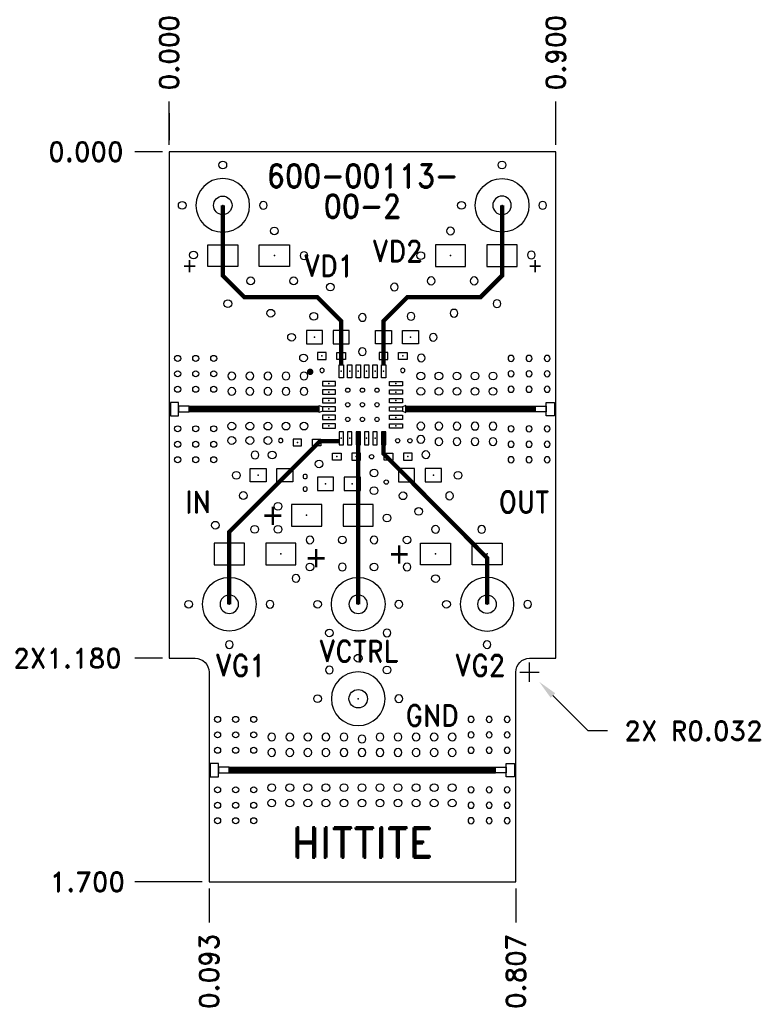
# Model space of a CAD drawing. Extents: x -0.35 to 1.36, y -1.99 to 0.31.
import ezdxf
from ezdxf.enums import TextEntityAlignment as Align

# ---------------------------------------------------------------- set-up
doc = ezdxf.new("R2010")
doc.units = 0
doc.header["$MEASUREMENT"] = 0
doc.linetypes.add('SSCOMP', pattern=[101, 100, 1])
doc.layers.get('Defpoints').update_dxf_attribs({"linetype": 'CONTINUOUS'})
for name, color, linetype in [('COM-NS', 4, 'CONTINUOUS'), ('DIM', 1, 'CONTINUOUS'), ('HOL', 1, 'CONTINUOUS'), ('LND-NS', 5, 'CONTINUOUS'), ('NET', 7, 'CONTINUOUS'), ('PAD-CM', 14, 'CONTINUOUS'), ('PCB', 7, 'CONTINUOUS'), ('SLK-NS', 7, 'CONTINUOUS'), ('TRA-NS', 5, 'CONTINUOUS'), ('via', 7, 'CONTINUOUS')]:
    doc.layers.add(name, color=color, linetype=linetype)
doc.layers.add('GE-NS', color=144, linetype='CONTINUOUS', lineweight=5)
doc.layers.get('COM-NS').off()
doc.layers.get('GE-NS').off()
doc.styles.add('ROMAND', font='romand.shx')
doc.dimstyles.get("Standard").update_dxf_attribs({"dimscale": 0.25, "dimtxt": 0.18, "dimasz": 0.18, "dimexe": 0.18, "dimexo": 0.0625, "dimgap": 0.09, "dimtad": 0, "dimtih": 1, "dimtoh": 1, "dimdec": 3, "dimzin": 0, "dimdsep": 46, "dimtxsty": 'ROMAND', "dimcen": 0.09, "dimadec": 0, "dimazin": 0, "dimtfac": 1, "dimtdec": 3, "dimtofl": 0, "dimtmove": 0, "dimatfit": 3, "dimfxl": 0, "dimtolj": 1, "dimtzin": 0, "dimarcsym": 0})

# ---------------------------------------------------------------- blocks, each defined once
blk = doc.blocks.new('HOL-D01')
at = {"layer": 'HOL', "linetype": 'Continuous'}
blk.add_circle((0, 0), 0.005, dxfattribs=at)
blk = doc.blocks.new('VIA-D01-D0')
at = {"layer": 'HOL'}
blk.add_blockref('HOL-D01', (0, 0), dxfattribs=at)
at = {"layer": 'NET'}
blk.add_attdef('NET', text='', height=0.01, dxfattribs=at).set_placement((0, 0), align=Align.MIDDLE)
blk = doc.blocks.new('LND-NS-4-D03-D01')
at = {"layer": 'LND-NS'}
blk.add_lwpolyline([(-0.015, -0.005), (0.015, -0.005), (0.015, 0.005), (-0.015, 0.005)], close=True, dxfattribs=at)
blk.add_point((0, 0), dxfattribs=at)
blk = doc.blocks.new('HMC_LP4-NS')
at = {"layer": 'LND-NS', "xscale": -1, "rotation": 90}
for p in [(-0.0492, 0.078), (-0.0295, 0.078), (-0.0098, 0.078), (0.0098, 0.078), (0.0295, 0.078), (0.0492, 0.078)]:
    blk.add_blockref('LND-NS-4-D03-D01', p, dxfattribs=at)
at = {"layer": 'LND-NS'}
for p in [(-0.078, 0.0492), (-0.078, 0.0295), (-0.078, 0.0098), (-0.078, -0.0098), (-0.078, -0.0295), (-0.078, -0.0492)]:
    blk.add_blockref('LND-NS-4-D03-D01', p, dxfattribs=at)
at = {"layer": 'LND-NS', "xscale": -1}
for p in [(0.078, 0.0492), (0.078, 0.0295), (0.078, 0.0098), (0.078, -0.0098), (0.078, -0.0295), (0.078, -0.0492)]:
    blk.add_blockref('LND-NS-4-D03-D01', p, dxfattribs=at)
at = {"layer": 'LND-NS', "rotation": 90}
for p in [(-0.0492, -0.078), (-0.0295, -0.078), (-0.0098, -0.078), (0.0098, -0.078), (0.0295, -0.078), (0.0492, -0.078)]:
    blk.add_blockref('LND-NS-4-D03-D01', p, dxfattribs=at)
at = {"layer": 'via'}
for p in [(-0.034, 0.034), (0, 0.034), (0.034, 0.034), (-0.034, 0), (0, 0), (0.034, 0), (-0.034, -0.034), (0, -0.034), (0.034, -0.034)]:
    blk.add_blockref('VIA-D01-D0', p, dxfattribs=at)
blk = doc.blocks.new('*D13')
at = {"layer": 'Defpoints', "color": 0}
for p in [(0.839, -1.2116), (0.8616, -1.2343)]:
    blk.add_point(p, dxfattribs=at)
at = {"layer": 'DIM', "color": 0, "lineweight": -2}
for p, q in [((0.839, -1.2341), (0.839, -1.1891)), ((0.8165, -1.2116), (0.8615, -1.2116)), ((0.9753, -1.3483), (0.8934, -1.2661)), ((1.0203, -1.3483), (0.9753, -1.3483))]:
    blk.add_line(p, q, dxfattribs=at)
at = {"layer": 'DIM', "color": 0}
blk.add_solid([(0.8987, -1.2608), (0.8881, -1.2714), (0.8616, -1.2343)], dxfattribs=at)
at = {"layer": 'DIM', "color": 0, "insert": (1.2206, -1.3483), "char_height": 0.045, "attachment_point": 5, "style": 'ROMAND'}
blk.add_mtext('\\A1;2X R0.032', dxfattribs=at)
blk = doc.blocks.new('HOL-D018')
at = {"layer": 'HOL'}
blk.add_circle((0, 0), 0.009, dxfattribs=at)
blk = doc.blocks.new('VIA-D018-D0')
at = {"layer": 'HOL'}
blk.add_blockref('HOL-D018', (0, 0), dxfattribs=at)
at = {"layer": 'NET'}
blk.add_attdef('NET', text='', height=0.01, dxfattribs=at).set_placement((0, 0), align=Align.MIDDLE)
blk = doc.blocks.new('LND-NS-4-D05-D07')
at = {"layer": 'LND-NS'}
blk.add_lwpolyline([(0.025, -0.035), (0.025, 0.035), (-0.025, 0.035), (-0.025, -0.035)], close=True, dxfattribs=at)
blk.add_point((0, 0), dxfattribs=at)
blk = doc.blocks.new('CASEA-NS')
at = {"layer": 'LND-NS', "rotation": 90}
for p in [(-0.06, 0), (0.06, 0)]:
    blk.add_blockref('LND-NS-4-D05-D07', p, dxfattribs=at)
at = {"layer": 'SLK-NS', "flags": 8}
blk.add_attdef('POLARITY', text='', height=0.04, dxfattribs=at).set_placement((-0.0762, -0.053), align=Align.MIDDLE)
blk = doc.blocks.new('PAD-CM-0-D125')
at = {"layer": 'PAD-CM'}
blk.add_lwpolyline([(-0.0625, 0, 1), (0.0625, 0, 1)], format="xyb", close=True, dxfattribs=at)
blk.add_point((0, 0), dxfattribs=at)
blk = doc.blocks.new('HOL-D043')
at = {"layer": 'HOL', "linetype": 'Continuous'}
blk.add_circle((0, 0), 0.0215, dxfattribs=at)
blk = doc.blocks.new('VIA-D043-D125')
at = {"layer": 'HOL'}
blk.add_blockref('HOL-D043', (0, 0), dxfattribs=at)
at = {"layer": 'PAD-CM'}
blk.add_blockref('PAD-CM-0-D125', (0, 0), dxfattribs=at)
at = {"layer": 'NET'}
blk.add_attdef('NET', text='', height=0.02, dxfattribs=at).set_placement((0, 0), align=Align.MIDDLE)
blk = doc.blocks.new('*D20')
at = {"layer": 'Defpoints', "color": 0}
for p in [(-0.08, 0), (0, 0), (0, 0)]:
    blk.add_point(p, dxfattribs=at)
at = {"layer": 'DIM', "color": 0, "lineweight": -2}
blk.add_line((-0.0156, 0), (-0.08, 0), dxfattribs=at)
at = {"layer": 'DIM', "color": 0, "insert": (-0.1935, 0), "char_height": 0.045, "attachment_point": 5, "style": 'ROMAND'}
blk.add_mtext('\\A1;0.000', dxfattribs=at)
blk = doc.blocks.new('*D21')
at = {"layer": 'Defpoints', "color": 0}
for p in [(0, 0), (-0.08, -1.7), (0.093, -1.7)]:
    blk.add_point(p, dxfattribs=at)
at = {"layer": 'DIM', "color": 0, "lineweight": -2}
blk.add_line((0.0774, -1.7), (-0.08, -1.7), dxfattribs=at)
at = {"layer": 'DIM', "color": 0, "insert": (-0.1903, -1.7), "char_height": 0.045, "attachment_point": 5, "style": 'ROMAND'}
blk.add_mtext('\\A1;1.700', dxfattribs=at)
blk = doc.blocks.new('*D22')
at = {"layer": 'Defpoints', "color": 0}
for p in [(0, 0), (-0.08, -1.1796), (0, -1.1796)]:
    blk.add_point(p, dxfattribs=at)
at = {"layer": 'DIM', "color": 0, "lineweight": -2}
blk.add_line((-0.0156, -1.1796), (-0.08, -1.1796), dxfattribs=at)
at = {"layer": 'DIM', "color": 0, "insert": (-0.2364, -1.1796), "char_height": 0.045, "attachment_point": 5, "style": 'ROMAND'}
blk.add_mtext('\\A1;2X1.180', dxfattribs=at)
blk = doc.blocks.new('*D23')
at = {"layer": 'Defpoints', "color": 0}
for p in [(0, 0.117), (0, 0), (0, 0)]:
    blk.add_point(p, dxfattribs=at)
at = {"layer": 'DIM', "color": 0, "lineweight": -2}
for p, q in [((0, 0.027), (0, 0.117)), ((0, 0.0156), (0, 0.09)), ((0, 0.09), (0, 0.027))]:
    blk.add_line(p, q, dxfattribs=at)
at = {"layer": 'DIM', "color": 0, "insert": (0, 0.2306), "char_height": 0.045, "attachment_point": 5, "rotation": 90, "style": 'ROMAND'}
blk.add_mtext('\\A1;0.000', dxfattribs=at)
blk = doc.blocks.new('*D24')
at = {"layer": 'Defpoints', "color": 0}
for p in [(0.9, 0.117), (0, 0), (0.9, 0)]:
    blk.add_point(p, dxfattribs=at)
at = {"layer": 'DIM', "color": 0, "lineweight": -2}
blk.add_line((0.9, 0.0156), (0.9, 0.117), dxfattribs=at)
at = {"layer": 'DIM', "color": 0, "insert": (0.9, 0.2306), "char_height": 0.045, "attachment_point": 5, "rotation": 90, "style": 'ROMAND'}
blk.add_mtext('\\A1;0.900', dxfattribs=at)
blk = doc.blocks.new('LND-NS-4-D02-D016')
at = {"layer": 'LND-NS'}
blk.add_lwpolyline([(-0.01, -0.008), (0.01, -0.008), (0.01, 0.008), (-0.01, 0.008)], close=True, dxfattribs=at)
blk.add_point((0, 0), dxfattribs=at)
blk = doc.blocks.new('0402_16-NS')
at = {"layer": 'LND-NS'}
blk.add_blockref('LND-NS-4-D02-D016', (-0.0225, 0), dxfattribs=at)
at = {"layer": 'LND-NS', "xscale": -1}
blk.add_blockref('LND-NS-4-D02-D016', (0.0225, 0), dxfattribs=at)
blk = doc.blocks.new('LND-NS-4-D031-D0375')
at = {"layer": 'LND-NS'}
blk.add_lwpolyline([(0.0155, -0.01875), (0.0155, 0.01875), (-0.0155, 0.01875), (-0.0155, -0.01875)], close=True, dxfattribs=at)
blk.add_point((0, 0), dxfattribs=at)
blk = doc.blocks.new('0603-NS')
at = {"layer": 'LND-NS', "rotation": 90}
for p in [(-0.03125, 0), (0.03125, 0)]:
    blk.add_blockref('LND-NS-4-D031-D0375', p, dxfattribs=at)
blk = doc.blocks.new('*D25')
at = {"layer": 'Defpoints', "color": 0}
for p in [(0, 0), (0.093, -1.7), (0.093, -1.7949)]:
    blk.add_point(p, dxfattribs=at)
at = {"layer": 'DIM', "color": 0, "lineweight": -2}
blk.add_line((0.093, -1.7156), (0.093, -1.7949), dxfattribs=at)
at = {"layer": 'DIM', "color": 0, "insert": (0.093, -1.9085), "char_height": 0.045, "attachment_point": 5, "rotation": 90, "style": 'ROMAND'}
blk.add_mtext('\\A1;0.093', dxfattribs=at)
blk = doc.blocks.new('*D26')
at = {"layer": 'Defpoints', "color": 0}
for p in [(0, 0), (0.807, -1.7), (0.807, -1.7949)]:
    blk.add_point(p, dxfattribs=at)
at = {"layer": 'DIM', "color": 0, "lineweight": -2}
blk.add_line((0.807, -1.7156), (0.807, -1.7949), dxfattribs=at)
at = {"layer": 'DIM', "color": 0, "insert": (0.807, -1.9085), "char_height": 0.045, "attachment_point": 5, "rotation": 90, "style": 'ROMAND'}
blk.add_mtext('\\A1;0.807', dxfattribs=at)
blk = doc.blocks.new('HOL-D014')
at = {"layer": 'HOL', "linetype": 'Continuous'}
blk.add_circle((0, 0), 0.007, dxfattribs=at)
blk = doc.blocks.new('VIA-D014-D0')
at = {"layer": 'HOL'}
blk.add_blockref('HOL-D014', (0, 0), dxfattribs=at)
at = {"layer": 'NET'}
blk.add_attdef('NET', text='', height=0.02, dxfattribs=at).set_placement((0, 0), align=Align.MIDDLE)
blk = doc.blocks.new('SMA_SRI_MATCH-NS')
at = {"layer": 'LND-NS'}
for points in [[(0.003, -0.0155), (0.022, -0.0155), (0.022, 0.0155), (0.003, 0.0155)], [(0.022, -0.0065), (0.047, -0.0065), (0.047, 0.0065), (0.022, 0.0065)]]:
    blk.add_lwpolyline(points, close=True, dxfattribs=at)
at = {"layer": 'via'}
for p in [(0.02, 0.118), (0.062, 0.118), (0.104, 0.118), (0.02, 0.082), (0.062, 0.082), (0.104, 0.082), (0.02, 0.046), (0.062, 0.046), (0.104, 0.046), (0.02, -0.046), (0.062, -0.046), (0.104, -0.046), (0.02, -0.082), (0.062, -0.082), (0.104, -0.082), (0.02, -0.118), (0.062, -0.118), (0.104, -0.118)]:
    blk.add_blockref('VIA-D014-D0', p, dxfattribs=at)

msp = doc.modelspace()

# ---------------------------------------------------------------- linework, layer by layer
at = {"layer": 'PCB'}
msp.add_lwpolyline([(0.807, -1.7), (0.807, -1.2116, -0.414214), (0.839, -1.1796), (0.9, -1.1796), (0.9, 0), (0, 0), (0, -1.1796), (0.061, -1.1796, -0.414214), (0.093, -1.2116), (0.093, -1.7)], format="xyb", close=True, dxfattribs=at)
at = {"layer": 'SLK-NS', "const_width": 0.0075}
msp.add_lwpolyline([(0.3246, -0.5127, 1), (0.3321, -0.5127, 1)], format="xyb", close=True, dxfattribs=at)
at = {"layer": 'TRA-NS', "linetype": 'SSCOMP'}
for points, const_width in [([(0.4008, -0.4963), (0.4008, -0.3942), (0.3453, -0.3387), (0.1751, -0.3387), (0.125, -0.2886), (0.125, -0.125)], 0.01), ([(0.4992, -0.4963), (0.4992, -0.3942), (0.5547, -0.3387), (0.7249, -0.3387), (0.775, -0.2886), (0.775, -0.125)], 0.01), ([(0.349, -0.5992), (0.047, -0.5992)], 0.016), ([(0.551, -0.5992), (0.853, -0.5992)], 0.016), ([(0.4402, -0.6523), (0.4402, -1.0537)], 0.01), ([(0.1402, -1.0537), (0.1402, -0.8854), (0.3516, -0.674), (0.3958, -0.674)], 0.01), ([(0.76, -1.4398), (0.14, -1.4398)], 0.016)]:
    msp.add_lwpolyline(points, dxfattribs=dict(at, const_width=const_width))
at = {"layer": 'TRA-NS'}
for points in [[(0.349, -0.6072), (0.349, -0.5912), (0.357, -0.5942), (0.357, -0.6042)], [(0.551, -0.6072), (0.551, -0.5912), (0.543, -0.5942), (0.543, -0.6042)]]:
    msp.add_lwpolyline(points, close=True, dxfattribs=at)
at = {"layer": 'TRA-NS', "linetype": 'SSCOMP'}
msp.add_lwpolyline([(0.4992, -0.6523, 0.01, 0.01, 0), (0.4992, -0.7031, 0.01, 0.01, 0), (0.7402, -0.9457, 0.01, 0.01, 0), (0.7402, -1.0537, 0, 0, 0)], format="xyseb", dxfattribs=at)

# ---------------------------------------------------------------- block references
at = {"layer": 'COM-NS'}
ref = msp.add_blockref('CASEA-NS', (0.185, -0.2421), dxfattribs=dict(at, xscale=-1, rotation=180))
ref.add_attrib('POLARITY', '+', dxfattribs={"layer": 'SLK-NS', "height": 0.04, "rotation": 180, "text_generation_flag": 2, "flags": 8}).set_placement((0.0478, -0.2671), align=Align.MIDDLE)
ref = msp.add_blockref('CASEA-NS', (0.715, -0.2421), dxfattribs=dict(at, rotation=180))
ref.add_attrib('POLARITY', '+', dxfattribs={"layer": 'SLK-NS', "height": 0.04, "rotation": 180, "flags": 8}).set_placement((0.8523, -0.2671), align=Align.MIDDLE)
for name, p in [('0603-NS', (0.3695, -0.4321)), ('SMA_SRI_MATCH-NS', (0, -0.5992)), ('0402_16-NS', (0.3783, -0.4756)), ('HMC_LP4-NS', (0.45, -0.5893)), ('SMA_SRI_MATCH-NS', (0.093, -1.4398))]:
    msp.add_blockref(name, p, dxfattribs=at)
at = {"layer": 'COM-NS', "xscale": -1}
for name, p in [('0603-NS', (0.5305, -0.4321)), ('0402_16-NS', (0.5217, -0.4756)), ('SMA_SRI_MATCH-NS', (0.9, -0.5992)), ('0402_16-NS', (0.3211, -0.677)), ('SMA_SRI_MATCH-NS', (0.807, -1.4398))]:
    msp.add_blockref(name, p, dxfattribs=at)
at = {"layer": 'COM-NS', "xscale": -1, "rotation": 180}
for name, p in [('0402_16-NS', (0.4127, -0.71)), ('0603-NS', (0.2384, -0.7535))]:
    msp.add_blockref(name, p, dxfattribs=at)
at = {"layer": 'COM-NS', "rotation": 180}
for name, p in [('0402_16-NS', (0.533, -0.71)), ('0603-NS', (0.5839, -0.7535)), ('0603-NS', (0.3952, -0.7735))]:
    msp.add_blockref(name, p, dxfattribs=at)
at = {"layer": 'COM-NS'}
ref = msp.add_blockref('CASEA-NS', (0.3802, -0.8466), dxfattribs=at)
ref.add_attrib('POLARITY', '+', dxfattribs={"layer": 'SLK-NS', "height": 0.06, "flags": 8}).set_placement((0.2416, -0.8466), align=Align.MIDDLE)
ref = msp.add_blockref('CASEA-NS', (0.2002, -0.9366), dxfattribs=at)
ref.add_attrib('POLARITY', '+', dxfattribs={"layer": 'SLK-NS', "height": 0.06, "flags": 8}).set_placement((0.3424, -0.9455), align=Align.MIDDLE)
ref = msp.add_blockref('CASEA-NS', (0.6802, -0.9366), dxfattribs=dict(at, xscale=-1))
ref.add_attrib('POLARITY', '+', dxfattribs={"layer": 'SLK-NS', "height": 0.06, "text_generation_flag": 2, "flags": 8}).set_placement((0.5357, -0.9366), align=Align.MIDDLE)
at = {"layer": 'DIM', "rotation": 180}
for p in [(0.125, -0.031), (0.775, -0.031), (0.4772, -0.9669), (0.3732, -1.1205), (0.4402, -1.1794)]:
    msp.add_blockref('VIA-D018-D0', p, dxfattribs=at)
at = {"layer": 'DIM'}
for p in [(0.0306, -0.125), (0.6806, -0.125), (0.1729, -0.8006), (0.5447, -0.8012), (0.2534, -0.8257), (0.5811, -0.8376), (0.1079, -0.8697), (0.1992, -0.8794), (0.2534, -0.8794), (0.4032, -0.9039), (0.0457, -1.0537), (0.3457, -1.0537), (0.6457, -1.0537), (0.5071, -1.2068), (0.3457, -1.2737)]:
    msp.add_blockref('VIA-D018-D0', p, dxfattribs=at)
at = {"layer": 'DIM', "xscale": -1}
for p in [(0.2196, -0.125), (0.8696, -0.125), (0.4772, -0.9039), (0.2348, -1.0537), (0.5348, -1.0537), (0.8348, -1.0537), (0.1402, -1.1476), (0.7402, -1.1476), (0.3732, -1.2068), (0.5348, -1.2737)]:
    msp.add_blockref('VIA-D018-D0', p, dxfattribs=at)
at = {"layer": 'DIM', "xscale": -1, "rotation": 180}
for p in [(0.4032, -0.9669), (0.5071, -1.1205)]:
    msp.add_blockref('VIA-D018-D0', p, dxfattribs=at)
at = {"layer": 'GE-NS', "rotation": 180}
for p in [(0.0569, -0.2407), (0.1899, -0.3008), (0.2899, -0.3008), (0.3755, -0.3153), (0.1368, -0.3539), (0.2368, -0.3761), (0.3368, -0.3833), (0.2851, -0.4321), (0.313, -0.4802)]:
    msp.add_blockref('VIA-D018-D0', p, dxfattribs=at)
at = {"layer": 'GE-NS', "xscale": -1, "rotation": 180}
for p in [(0.8431, -0.2407), (0.6101, -0.3008), (0.7101, -0.3008), (0.5245, -0.3153), (0.7632, -0.3539), (0.45, -0.386), (0.5632, -0.3833), (0.6632, -0.3761), (0.6149, -0.4321), (0.45, -0.4657), (0.587, -0.4802), (0.6528, -0.8013)]:
    msp.add_blockref('VIA-D018-D0', p, dxfattribs=at)
at = {"layer": 'GE-NS', "xscale": -1}
msp.add_blockref('VIA-D018-D0', (0.2, -0.7061), dxfattribs=at)
at = {"layer": 'GE-NS'}
for p in [(0.24, -0.7061), (0.1566, -0.7535), (0.4772, -0.7482), (0.6726, -0.7535), (0.4771, -0.7894), (0.5071, -0.853)]:
    msp.add_blockref('VIA-D018-D0', p, dxfattribs=at)
at = {"layer": 'HOL', "rotation": 180}
for p in [(0.245, -0.1845), (0.586, -0.5222), (0.628, -0.5222), (0.67, -0.5222), (0.712, -0.5222), (0.754, -0.5222), (0.586, -0.5582), (0.628, -0.5582), (0.67, -0.5582), (0.712, -0.5582), (0.754, -0.5582), (0.554, -0.9039)]:
    msp.add_blockref('VIA-D018-D0', p, dxfattribs=at)
at = {"layer": 'HOL', "xscale": -1, "rotation": 180}
for p in [(0.655, -0.1845), (0.146, -0.5222), (0.188, -0.5222), (0.23, -0.5222), (0.272, -0.5222), (0.314, -0.5222), (0.146, -0.5582), (0.188, -0.5582), (0.23, -0.5582), (0.272, -0.5582), (0.314, -0.5582), (0.6202, -0.8795), (0.7276, -0.8795), (0.3278, -0.9039), (0.2952, -0.9935), (0.239, -1.3629), (0.281, -1.3629), (0.323, -1.3629), (0.365, -1.3629), (0.407, -1.3629), (0.449, -1.3674), (0.491, -1.3629), (0.533, -1.3629), (0.575, -1.3629), (0.617, -1.3629), (0.659, -1.3629), (0.239, -1.3989), (0.281, -1.3989), (0.323, -1.3989), (0.365, -1.3989), (0.407, -1.3989), (0.449, -1.3989), (0.491, -1.3989), (0.533, -1.3989), (0.575, -1.3989), (0.617, -1.3989), (0.659, -1.3989)]:
    msp.add_blockref('VIA-D018-D0', p, dxfattribs=at)
at = {"layer": 'HOL', "xscale": -1}
for p in [(0.3141, -0.2421), (0.586, -0.639), (0.628, -0.639), (0.67, -0.639), (0.712, -0.639), (0.754, -0.639), (0.586, -0.6699), (0.628, -0.675), (0.67, -0.675), (0.712, -0.675), (0.754, -0.675), (0.5977, -0.7057), (0.554, -0.9669)]:
    msp.add_blockref('VIA-D018-D0', p, dxfattribs=at)
at = {"layer": 'HOL'}
for p in [(0.5859, -0.2421), (0.146, -0.639), (0.188, -0.639), (0.23, -0.639), (0.272, -0.639), (0.314, -0.639), (0.146, -0.6725), (0.188, -0.6725), (0.23, -0.6725), (0.3492, -0.727), (0.3278, -0.9669), (0.6202, -0.994), (0.239, -1.4807), (0.281, -1.4807), (0.323, -1.4807), (0.365, -1.4807), (0.407, -1.4807), (0.449, -1.4807), (0.491, -1.4807), (0.533, -1.4807), (0.575, -1.4807), (0.617, -1.4807), (0.659, -1.4807), (0.239, -1.5167), (0.281, -1.5167), (0.323, -1.5167), (0.365, -1.5167), (0.407, -1.5167), (0.449, -1.5167), (0.491, -1.5167), (0.533, -1.5167), (0.575, -1.5167), (0.617, -1.5167), (0.659, -1.5167)]:
    msp.add_blockref('VIA-D018-D0', p, dxfattribs=at)
at = {"layer": 'via'}
for name, p in [('VIA-D043-D125', (0.125, -0.125)), ('VIA-D01-D0', (0.5321, -0.6731)), ('VIA-D01-D0', (0.5606, -0.6731)), ('VIA-D01-D0', (0.4714, -0.7102)), ('VIA-D01-D0', (0.5054, -0.7693)), ('VIA-D043-D125', (0.4402, -1.2737))]:
    msp.add_blockref(name, p, dxfattribs=at)
at = {"layer": 'via', "xscale": -1}
msp.add_blockref('VIA-D043-D125', (0.775, -0.125), dxfattribs=at)
for name, p, rotation in [('VIA-D01-D0', (0.356, -0.5094), 180), ('VIA-D01-D0', (0.544, -0.5094), 180), ('VIA-D01-D0', (0.2598, -0.6725), 270), ('VIA-D01-D0', (0.3168, -0.7563), 270), ('VIA-D01-D0', (0.3168, -0.7857), 270), ('VIA-D043-D125', (0.1402, -1.0537), 180), ('VIA-D043-D125', (0.4402, -1.0537), 180)]:
    msp.add_blockref(name, p, dxfattribs=dict(at, rotation=rotation))
at = {"layer": 'via', "rotation": 180}
msp.add_blockref('VIA-D043-D125', (0.7402, -1.0537), dxfattribs=at)

# ---------------------------------------------------------------- texts
at = {"layer": 'SLK-NS', "style": 'ROMAND', "width": 0.9}
for s, height, p in [('600-00113-', 0.055, (0.45, -0.0839)), ('00-2', 0.055, (0.45, -0.1546)), ('VD2', 0.05, (0.5312, -0.2567)), ('VD1', 0.05, (0.3719, -0.2909)), ('VCTRL', 0.05, (0.4402, -1.1881)), ('VG1', 0.05, (0.1663, -1.2211)), ('VG2', 0.05, (0.7236, -1.2211)), ('GND', 0.05, (0.6121, -1.3376))]:
    msp.add_text(s, height=height, dxfattribs=at).set_placement(p, align=Align.CENTER)
for s, p in [('IN', (0.0672, -0.8156)), ('OUT', (0.8261, -0.8156))]:
    msp.add_text(s, height=0.05, dxfattribs=at).set_placement(p, align=Align.MIDDLE_CENTER)
at = {"layer": 'SLK-NS', "style": 'ROMAND'}
msp.add_text('HITTITE', height=0.07, dxfattribs=at).set_placement((0.45, -1.6434), align=Align.CENTER)

# ---------------------------------------------------------------- dimensions: what is measured, and where the dimension line sits
at = {"layer": 'DIM'}
for feature_location, offset, dtype, picture, middle in [((0, 0), (0, 0.1170372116), 1, '*D23', (0, 0.2306086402)), ((0.9, 0), (0, 0.117), 1, '*D24', (0.9, 0.2306)), ((0, 0), (-0.0799706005, 0), 0, '*D20', (-0.193542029, 0)), ((0.093, -1.7), (-0.173, 0), 0, '*D21', (-0.1903, -1.7)), ((0.093, -1.7), (0, -0.0949), 1, '*D25', (0.093, -1.9085)), ((0.807, -1.7), (0, -0.0949), 1, '*D26', (0.807, -1.9085))]:
    dim = msp.add_ordinate_dim(feature_location=feature_location, offset=offset, dtype=dtype, origin=(0, 0), dimstyle='Standard', dxfattribs=at)
    dim.commit()
    dim.dimension.update_dxf_attribs({"geometry": picture, "text_midpoint": middle})
dim = msp.add_ordinate_dim(feature_location=(0, -1.1796), offset=(-0.08, 0), dtype=0, origin=(0, 0), text='2X<>', dimstyle='Standard', dxfattribs=at)
dim.commit()
dim.dimension.update_dxf_attribs({"geometry": '*D22', "text_midpoint": (-0.2364, -1.1796)})
dim = msp.add_radius_dim(center=(0.839, -1.2116), mpoint=(0.8616, -1.2343), text='2X <>', dimstyle='Standard', override={"dimtmove": 1}, dxfattribs=at)
dim.commit()
dim.dimension.update_dxf_attribs({"geometry": '*D13', "text_midpoint": (0.9753, -1.3483), "dimtype": 164})

doc.saveas('drawing.dxf')
